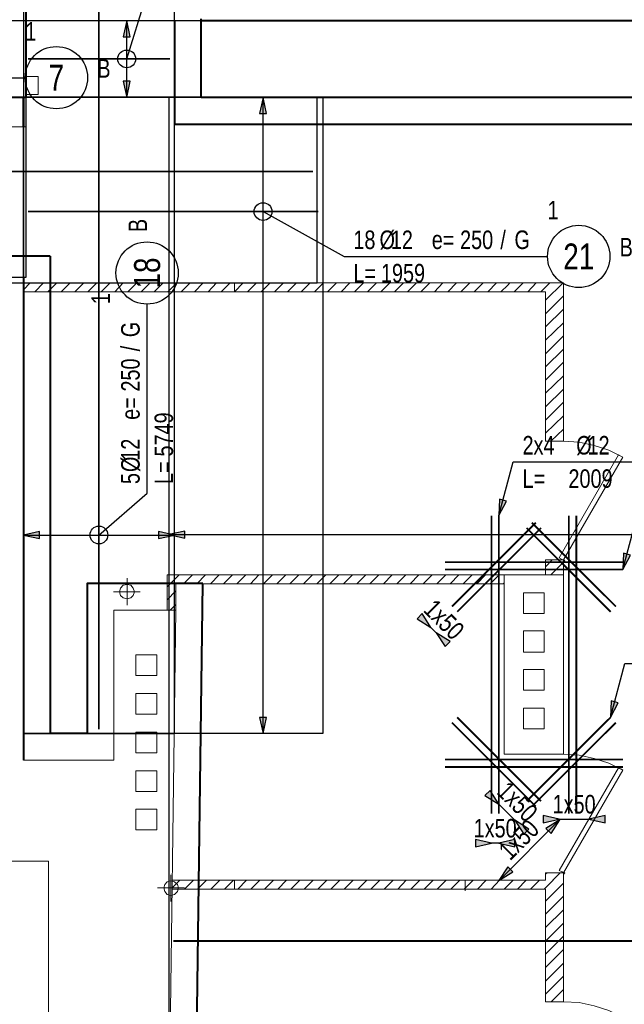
# Model space of a CAD drawing. Header units: millimetres. Extents: x -35363 to 17197, y 5744 to 29461.
# Tile 20 of 29: x 1294 to 5368, y 9638 to 16279. Entities that reach past the tile are written whole.
import ezdxf
from ezdxf.enums import TextEntityAlignment as Align

# ---------------------------------------------------------------- set-up
doc = ezdxf.new("R2010")
doc.units = ezdxf.units.MM
doc.layers.add('BZ_obpp', color=6, linetype='Continuous', plot=False)
doc.layers.add('BZ_pom', color=6, linetype='Continuous', plot=False)
for name, color, linetype in [('BZ_odn', 1, 'Continuous'), ('BZ_opi1', 7, 'Continuous'), ('BZ_opi2', 4, 'Continuous'), ('BZ_P_pow', 101, 'Continuous'), ('BZ_P_wid', 3, 'Continuous'), ('BZ_wym', 1, 'Continuous')]:
    doc.layers.add(name, color=color, linetype=linetype)
doc.layers.add('WB_ŻELBET', color=4, linetype='Continuous', lineweight=40)
doc.styles.add('BIKTBG', font='txt', dxfattribs={"width": 0.85})
doc.styles.add('BIKTS', font='bikromsw.shx', dxfattribs={"width": 0.85})
doc.styles.add('BIKWYM', font='bikromsw.shx', dxfattribs={"width": 0.8})
doc.dimstyles.new('BZ_ST_50_mm', dxfattribs={"dimscale": 5, "dimtxt": 25, "dimasz": 1.666667, "dimexe": 24, "dimexo": 0, "dimgap": 0, "dimtad": 0, "dimdec": 1, "dimrnd": 0.5, "dimdsep": 46, "dimtxsty": 'BIKWYM', "dimblk": 'WYM-ST', "dimcen": 0, "dimdle": 20, "dimclrd": 256, "dimclre": 256, "dimclrt": 7, "dimadec": 0, "dimazin": 0, "dimtfac": 0.033333, "dimtdec": 1, "dimtix": 1, "dimtmove": 2, "dimatfit": 3, "dimldrblk": 'WYM-ST', "dimfxl": 0, "dimtvp": 0.8, "dimtolj": 1, "dimtzin": 0, "dimarcsym": 0})

# ---------------------------------------------------------------- blocks, each defined once
blk = doc.blocks.new('WYM-ST')
blk.add_hatch(color=256).paths.add_polyline_path([(0, 0), (-13, 2.88), (-13, -2.88)])
blk.add_lwpolyline([(0, 0), (-13, 2.88), (-13, -2.88), (0, 0)])
blk = doc.blocks.new('bik_BlkOpPretPow', base_point=(-23.7, 3382.3))
at = {"layer": 'BZ_opi1', "style": 'BIKTS', "width": 0.8}
for tag, p in [('SZTUK', (425.3, 3432.3)), ('PRZEDR_FI', (1030, 3432.3)), ('PRZEKROJ', (1106.2, 3432.3)), ('PRZEDR_E', (1382.4, 3432.3)), ('ROZSTAW', (1572.9, 3432.3)), ('PRZEDR_U', (1844.3, 3432.3)), ('SYMBOL', (1939.6, 3432.3)), ('PRZEDR_L', (38.8, 3207.3)), ('DLUGOSC', (224.5, 3207.3)), ('DLUGOSC_SRD', (586.4, 3207.3)), ('UWAGA', (38.8, 3019.8))]:
    blk.add_attdef(tag, p, '', height=125, dxfattribs=at)
at = {"layer": 'BZ_opi1', "style": 'BIKTS', "width": 0.8, "flags": 3}
for tag in ['GATUNEK', 'PRZEDR_SZT']:
    blk.add_attdef(tag, (2162.8, 2119.8), '', height=125, dxfattribs=at)
at = {"layer": 'BZ_opi2', "style": 'BIKTBG', "width": 0.8}
for tag, p in [('PRZEDR_NR', (38.8, 3432.3)), ('NUMER', (235.8, 3432.3))]:
    blk.add_attdef(tag, p, '', height=175, dxfattribs=at)
at = {"layer": 'BZ_pom', "width": 0.8}
for tag, p, height, style in [('POZYCJA', (2162.8, 3432.3), 175, 'BIKTBG'), ('METODA_L', (2162.8, 3207.3), 125, 'BIKTS')]:
    blk.add_attdef(tag, p, '', height=height, dxfattribs=dict(at, style=style))
at = {"layer": 'BZ_wym', "style": 'BIKTS', "width": 0.8, "flags": 3}
for tag, p in [('TYP_PRETA', (2162.8, 3244.8)), ('ID', (2162.8, 3057.3)), ('ID_C', (2162.8, 2869.8)), ('EURO_KOD', (2162.8, 2682.3)), ('HAK_1', (2162.8, 2494.8)), ('HAK_2', (2162.8, 2307.3)), ('b_atr_0', (2162.8, 2119.8))]:
    blk.add_attdef(tag, p, '', height=125, dxfattribs=at)
blk = doc.blocks.new('*D83')
at = {"layer": 'BZ_odn', "lineweight": -2}
blk.add_line((1326.9, 12802.8), (2329, 12802.8), dxfattribs=at)
at = {"layer": 'Defpoints', "color": 0}
for p in [(1318.6, 12802.8), (2337.3, 12802.8), (2337.3, 12802.8)]:
    blk.add_point(p, dxfattribs=at)
at = {"layer": 'BZ_odn', "linetype": 'ByBlock', "lineweight": -2, "xscale": 8.333333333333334, "yscale": 8.333333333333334, "zscale": 8.333333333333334, "rotation": 180}
blk.add_blockref('WYM-ST', (1318.6, 12802.8), dxfattribs=at)
at = {"layer": 'BZ_odn', "linetype": 'ByBlock', "lineweight": -2, "xscale": 8.333333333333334, "yscale": 8.333333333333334, "zscale": 8.333333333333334}
blk.add_blockref('WYM-ST', (2337.3, 12802.8), dxfattribs=at)
blk = doc.blocks.new('*D84')
at = {"layer": 'BZ_odn', "lineweight": -2}
blk.add_line((2307.6, 12805.4), (8777.8, 12805.4), dxfattribs=at)
at = {"layer": 'Defpoints', "color": 0}
for p in [(2299.2, 12805.4), (8786.2, 12805.4), (8786.2, 12805.4)]:
    blk.add_point(p, dxfattribs=at)
at = {"layer": 'BZ_odn', "linetype": 'ByBlock', "lineweight": -2, "xscale": 8.333333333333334, "yscale": 8.333333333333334, "zscale": 8.333333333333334, "rotation": 180}
blk.add_blockref('WYM-ST', (2299.2, 12805.4), dxfattribs=at)
at = {"layer": 'BZ_odn', "linetype": 'ByBlock', "lineweight": -2, "xscale": 8.333333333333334, "yscale": 8.333333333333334, "zscale": 8.333333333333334}
blk.add_blockref('WYM-ST', (8786.2, 12805.4), dxfattribs=at)
blk = doc.blocks.new('*D86')
at = {"layer": 'BZ_odn', "lineweight": -2}
blk.add_line((2933.7, 11471.6), (2933.7, 15746.6), dxfattribs=at)
at = {"layer": 'Defpoints', "color": 0}
for p in [(2933.7, 15754.9), (2933.7, 15754.9), (2933.7, 11463.3)]:
    blk.add_point(p, dxfattribs=at)
at = {"layer": 'BZ_odn', "linetype": 'ByBlock', "lineweight": -2, "xscale": 8.333333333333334, "yscale": 8.333333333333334, "zscale": 8.333333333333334}
for p, rotation in [((2933.7, 15754.9), 90), ((2933.7, 11463.3), 270)]:
    blk.add_blockref('WYM-ST', p, dxfattribs=dict(at, rotation=rotation))
blk = doc.blocks.new('*D87')
at = {"layer": 'BZ_odn', "lineweight": -2}
blk.add_line((2014.7, 15763.3), (2014.7, 16263.9), dxfattribs=at)
at = {"layer": 'Defpoints', "color": 0}
for p in [(2014.7, 16272.3), (2014.7, 16272.3), (2014.7, 15754.9)]:
    blk.add_point(p, dxfattribs=at)
at = {"layer": 'BZ_odn', "linetype": 'ByBlock', "lineweight": -2, "xscale": 8.333333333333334, "yscale": 8.333333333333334, "zscale": 8.333333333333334}
for p, rotation in [((2014.7, 16272.3), 90), ((2014.7, 15754.9), 270)]:
    blk.add_blockref('WYM-ST', p, dxfattribs=dict(at, rotation=rotation))
blk = doc.blocks.new('*D108')
at = {"layer": 'BZ_odn', "lineweight": -2}
for p, q in [((4464.5, 10724.5), (4456.2, 10724.5)), ((4522.9, 10724.5), (4472.9, 10724.5)), ((4531.2, 10724.5), (4539.5, 10724.5))]:
    blk.add_line(p, q, dxfattribs=at)
at = {"layer": 'Defpoints', "color": 0}
for p in [(4472.9, 10724.5), (4472.9, 10724.5), (4522.9, 10724.5)]:
    blk.add_point(p, dxfattribs=at)
at = {"layer": 'BZ_odn', "linetype": 'ByBlock', "lineweight": -2, "xscale": 8.333333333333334, "yscale": 8.333333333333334, "zscale": 8.333333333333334}
blk.add_blockref('WYM-ST', (4472.9, 10724.5), dxfattribs=at)
at = {"layer": 'BZ_odn', "linetype": 'ByBlock', "lineweight": -2, "xscale": 8.333333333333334, "yscale": 8.333333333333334, "zscale": 8.333333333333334, "rotation": 180}
blk.add_blockref('WYM-ST', (4522.9, 10724.5), dxfattribs=at)
at = {"layer": 'BZ_odn', "color": 7, "insert": (4497.9, 10824.5), "char_height": 125, "attachment_point": 5, "style": 'BIKWYM'}
blk.add_mtext('\\A1;1x50', dxfattribs=at)
blk = doc.blocks.new('*D109')
at = {"layer": 'BZ_odn', "lineweight": -2}
for p, q in [((4921.8, 10886.6), (4913.5, 10886.6)), ((4930.2, 10886.6), (5130.1, 10886.6)), ((5138.5, 10886.6), (5146.8, 10886.6))]:
    blk.add_line(p, q, dxfattribs=at)
at = {"layer": 'Defpoints', "color": 0}
for p in [(5130.1, 10886.6), (5130.1, 10886.6), (4930.2, 10540.6)]:
    blk.add_point(p, dxfattribs=at)
at = {"layer": 'BZ_odn', "linetype": 'ByBlock', "lineweight": -2, "xscale": 8.333333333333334, "yscale": 8.333333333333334, "zscale": 8.333333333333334}
blk.add_blockref('WYM-ST', (4930.2, 10886.6), dxfattribs=at)
at = {"layer": 'BZ_odn', "linetype": 'ByBlock', "lineweight": -2, "xscale": 8.333333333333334, "yscale": 8.333333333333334, "zscale": 8.333333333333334, "rotation": 180}
blk.add_blockref('WYM-ST', (5130.1, 10886.6), dxfattribs=at)
at = {"layer": 'BZ_odn', "color": 7, "insert": (5030.2, 10986.6), "char_height": 125, "attachment_point": 5, "style": 'BIKWYM'}
blk.add_mtext('\\A1;1x50', dxfattribs=at)
blk = doc.blocks.new('bik_BlkOpPret', base_point=(-3980.7, 20344.6))
at = {"layer": 'BZ_opi1', "style": 'BIKTS', "width": 0.8}
for tag, p in [('SZTUK', (-3918.2, 20394.6)), ('PRZEKROJ', (-3480.1, 20394.6)), ('PRZEDR_FI', (-3556.3, 20394.6)), ('PRZEDR_L', (-3918.2, 20169.6)), ('DLUGOSC', (-3608.7, 20169.6)), ('UWAGA', (-3918.2, 19994.6))]:
    blk.add_attdef(tag, p, '', height=125, dxfattribs=at)
at = {"layer": 'BZ_opi2', "style": 'BIKTBG', "width": 0.8}
blk.add_attdef('NUMER', text='', height=175, dxfattribs=at).set_placement((-2894.5, 20344.6), align=Align.MIDDLE_CENTER)
at = {"layer": 'BZ_pom', "width": 0.8}
for tag, p, height, style in [('POZYCJA', (-3104.5, 20594.6), 175, 'BIKTBG'), ('GATUNEK', (-2815, 20594.6), 125, 'BIKTS'), ('METODA_L', (-2695, 20344.6), 125, 'BIKTS'), ('EURO_KOD', (-2509.2, 20344.6), 125, 'BIKTS')]:
    blk.add_attdef(tag, p, '', height=height, dxfattribs=dict(at, style=style))
at = {"layer": 'BZ_wym', "width": 0.8}
for tag, p, height, style, flags in [('PRZEDR_NR', (-3918.2, 19807.1), 175, 'BIKTBG', 1), ('PRZEDR_SZT', (-3918.2, 19619.6), 125, 'BIKTS', 1), ('TYP_PRETA', (-3918.2, 19432.1), 125, 'BIKTS', 3), ('EURO_KOD_SEGMENTY', (-3618.2, 19244.6), 125, 'BIKTS', 3), ('HAK_1', (-3918.2, 19057.1), 125, 'BIKTS', 3), ('HAK_2', (-3918.2, 18869.6), 125, 'BIKTS', 3), ('ID', (-3918.2, 18682.1), 125, 'BIKTS', 3), ('ID_C', (-3918.2, 18494.6), 125, 'BIKTS', 3), ('b_atr_0', (-3918.2, 18307.1), 125, 'BIKTS', 3)]:
    blk.add_attdef(tag, p, '', height=height, dxfattribs=dict(at, style=style, flags=flags))
blk = doc.blocks.new('*D112')
at = {"layer": 'BZ_odn', "lineweight": -2}
for p, q in [((4059.1, 12184.9), (4053.2, 12190.8)), ((4100.4, 12143.7), (4065, 12179)), ((4106.2, 12137.8), (4112.1, 12131.9))]:
    blk.add_line(p, q, dxfattribs=at)
at = {"layer": 'Defpoints', "color": 0}
for p in [(4065, 12179), (4065, 12179), (4100.4, 12143.7)]:
    blk.add_point(p, dxfattribs=at)
at = {"layer": 'BZ_odn', "linetype": 'ByBlock', "lineweight": -2, "xscale": 8.333333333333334, "yscale": 8.333333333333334, "zscale": 8.333333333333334}
for p, rotation in [((4065, 12179), 315.0000000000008), ((4100.4, 12143.7), 135.0000000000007)]:
    blk.add_blockref('WYM-ST', p, dxfattribs=dict(at, rotation=rotation))
at = {"layer": 'BZ_odn', "color": 7, "insert": (4153.4, 12232.1), "char_height": 125, "attachment_point": 5, "rotation": 315, "style": 'BIKWYM'}
blk.add_mtext('\\A1;1x50', dxfattribs=at)
blk = doc.blocks.new('*D114')
at = {"layer": 'BZ_odn', "lineweight": -2}
blk.add_line((4928.1, 10876.9), (4529.1, 10477.9), dxfattribs=at)
at = {"layer": 'Defpoints', "color": 0}
for p in [(4930.2, 10886.6), (4523.2, 10472), (4930.2, 10065.1)]:
    blk.add_point(p, dxfattribs=at)
at = {"layer": 'BZ_odn', "linetype": 'ByBlock', "lineweight": -2, "xscale": 8.333333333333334, "yscale": 8.333333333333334, "zscale": 8.333333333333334}
for p, rotation in [((4934, 10882.8), 45), ((4523.2, 10472), 225)]:
    blk.add_blockref('WYM-ST', p, dxfattribs=dict(at, rotation=rotation))
at = {"layer": 'BZ_odn', "color": 7, "insert": (4657.9, 10748.1), "char_height": 125, "attachment_point": 5, "rotation": 45, "style": 'BIKWYM'}
blk.add_mtext('\\A1;1x50', dxfattribs=at)
blk = doc.blocks.new('*D115')
at = {"layer": 'BZ_odn', "lineweight": -2}
for p, q in [((4517, 10993.2), (4511.1, 10999.1)), ((4522.9, 10987.3), (4631.2, 10878.9)), ((4637.1, 10873.1), (4643, 10867.2))]:
    blk.add_line(p, q, dxfattribs=at)
at = {"layer": 'Defpoints', "color": 0}
for p in [(4522.9, 10878.9), (4631.2, 10878.9), (4631.2, 10878.9)]:
    blk.add_point(p, dxfattribs=at)
at = {"layer": 'BZ_odn', "linetype": 'ByBlock', "lineweight": -2, "xscale": 8.333333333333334, "yscale": 8.333333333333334, "zscale": 8.333333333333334}
for p, rotation in [((4522.9, 10987.3), 315), ((4631.2, 10878.9), 135)]:
    blk.add_blockref('WYM-ST', p, dxfattribs=dict(at, rotation=rotation))
at = {"layer": 'BZ_odn', "color": 7, "insert": (4647.7, 11003.8), "char_height": 125, "attachment_point": 5, "rotation": 315, "style": 'BIKWYM'}
blk.add_mtext('\\A1;1x50', dxfattribs=at)

msp = doc.modelspace()

# ---------------------------------------------------------------- linework, layer by layer
at = {"color": 7, "linetype": 'Continuous', "lineweight": 9}
for p, q in [((1363, 14504.53), (1318.56, 14456.92)), ((4958.74, 14504.53), (1318.56, 14504.53)), ((4958.74, 14504.53), (1318.56, 14504.53)), ((1455.03, 14504.53), (1394.73, 14444.23)), ((1543.89, 14504.53), (1483.59, 14444.23)), ((1632.76, 14504.53), (1572.46, 14444.23)), ((1724.79, 14504.53), (1664.49, 14444.23)), ((1813.65, 14504.53), (1753.36, 14444.23)), ((1902.52, 14504.53), (1842.22, 14444.23)), ((1991.38, 14504.53), (1934.25, 14444.23)), ((2083.41, 14504.53), (2023.12, 14444.23)), ((2172.28, 14504.53), (2111.98, 14444.23)), ((2261.14, 14504.53), (2200.84, 14444.23)), ((2353.18, 14504.53), (2292.88, 14444.23)), ((2442.04, 14504.53), (2381.74, 14444.23)), ((2530.9, 14504.53), (2470.6, 14444.23)), ((2619.76, 14504.53), (2562.64, 14444.23)), ((2711.8, 14504.53), (2651.5, 14444.23)), ((2740.36, 14504.53), (2689.58, 14504.53)), ((2740.36, 14504.53), (2689.58, 14504.53)), ((2800.66, 14504.53), (2740.36, 14444.23)), ((2740.36, 14444.23), (2740.36, 14504.53)), ((2889.52, 14504.53), (2829.22, 14444.23)), ((2981.56, 14504.53), (2921.26, 14444.23)), ((3070.42, 14504.53), (3010.12, 14444.23)), ((3159.28, 14504.53), (3098.98, 14444.23)), ((3251.32, 14504.53), (3191.02, 14444.23)), ((3340.18, 14504.53), (3279.88, 14444.23)), ((3429.04, 14504.53), (3368.74, 14444.23)), ((3517.91, 14504.53), (3460.78, 14444.23)), ((3609.94, 14504.53), (3549.64, 14444.23)), ((3698.8, 14504.53), (3638.5, 14444.23)), ((3787.67, 14504.53), (3727.37, 14444.23)), ((3879.7, 14504.53), (3819.4, 14444.23)), ((3968.56, 14504.53), (3908.27, 14444.23)), ((3997.13, 14444.23), (4057.43, 14504.53)), ((4146.29, 14504.53), (4089.16, 14444.23)), ((4178.03, 14444.23), (4238.33, 14504.53)), ((4327.19, 14504.53), (4266.89, 14444.23)), ((4355.75, 14444.23), (4416.05, 14504.53)), ((4447.79, 14444.23), (4508.09, 14504.53)), ((4685.81, 14504.53), (4625.51, 14444.23)), ((4774.67, 14504.53), (4717.55, 14444.23)), ((4866.71, 14504.53), (4806.41, 14444.23)), ((4955.57, 14504.53), (4838.15, 14387.1)), ((4958.74, 13435.01), (4958.74, 14504.53)), ((4838.15, 14444.23), (1318.56, 14444.23)), ((2740.36, 14444.23), (2791.14, 14444.23)), ((2740.36, 14444.23), (2791.14, 14444.23)), ((4838.15, 13435.01), (4838.15, 14444.23)), ((4958.74, 14415.67), (4838.15, 14295.07)), ((4958.74, 14326.8), (4838.15, 14206.2)), ((4958.74, 14234.77), (4838.15, 14117.34)), ((4958.74, 14145.91), (4838.15, 14025.31)), ((4958.74, 14057.04), (4838.15, 13936.44)), ((4958.74, 13968.18), (4838.15, 13847.58)), ((4958.74, 13876.14), (4838.15, 13758.72)), ((4958.74, 13787.28), (4838.15, 13666.68)), ((4958.74, 13698.42), (4838.15, 13577.82)), ((4958.74, 13606.38), (4838.15, 13488.96)), ((4958.74, 13517.52), (4873.06, 13435.01)), ((4958.74, 13435.01), (4838.15, 13435.01)), ((4838.15, 12533.69), (4838.15, 12635.25)), ((4882.58, 12635.25), (4838.15, 12587.64)), ((4958.74, 12619.38), (4873.06, 12533.69)), ((4958.74, 12533.69), (4958.74, 12635.25)), ((2369.04, 12533.69), (2286.53, 12454.35)), ((4558.86, 12533.69), (2286.53, 12533.69)), ((2286.53, 12295.67), (2286.53, 12533.69)), ((2457.91, 12533.69), (2397.61, 12473.39)), ((2546.77, 12533.69), (2486.47, 12473.39)), ((2638.8, 12533.69), (2578.5, 12473.39)), ((2727.67, 12533.69), (2667.37, 12473.39)), ((2740.36, 12533.69), (2689.58, 12533.69)), ((2740.36, 12533.69), (2689.58, 12533.69)), ((2816.53, 12533.69), (2756.23, 12473.39)), ((2905.39, 12533.69), (2848.27, 12473.39)), ((2997.43, 12533.69), (2937.13, 12473.39)), ((3086.29, 12533.69), (3025.99, 12473.39)), ((3175.15, 12533.69), (3114.85, 12473.39)), ((3267.19, 12533.69), (3206.89, 12473.39)), ((3356.05, 12533.69), (3295.75, 12473.39)), ((3444.91, 12533.69), (3384.61, 12473.39)), ((3536.95, 12533.69), (3476.65, 12473.39)), ((3625.81, 12533.69), (3565.51, 12473.39)), ((3714.67, 12533.69), (3654.37, 12473.39)), ((3803.53, 12533.69), (3746.41, 12473.39)), ((3895.57, 12533.69), (3835.27, 12473.39)), ((3984.43, 12533.69), (3924.13, 12473.39)), ((4073.3, 12533.69), (4013, 12473.39)), ((4165.33, 12533.69), (4105.03, 12473.39)), ((4254.19, 12533.69), (4193.89, 12473.39)), ((4343.06, 12533.69), (4282.76, 12473.39)), ((4435.09, 12533.69), (4336.71, 12533.69)), ((4431.92, 12533.69), (4374.79, 12473.39)), ((4523.95, 12533.69), (4463.65, 12473.39)), ((2346.83, 12425.79), (2286.53, 12365.49)), ((4558.86, 12473.39), (2346.83, 12473.39)), ((2346.83, 12295.67), (2346.83, 12473.39)), ((2740.36, 12473.39), (2689.58, 12473.39)), ((2740.36, 12473.39), (2689.58, 12473.39)), ((4558.86, 12479.74), (4552.52, 12473.39)), ((4688.98, 12413.09), (4688.98, 12273.45)), ((2346.83, 12333.75), (2308.74, 12295.67)), ((4688.98, 12156.02), (4688.98, 12013.21)), ((4688.98, 11895.79), (4688.98, 11756.14)), ((2216.71, 11594.29), (2216.71, 11733.93)), ((4688.98, 11635.55), (4688.98, 11495.91)), ((2216.71, 11334.05), (2216.71, 11473.69)), ((2216.71, 11073.81), (2216.71, 11213.45)), ((4936.53, 10524.77), (4838.15, 10423.21)), ((4847.67, 10524.77), (4838.15, 10515.25)), ((4838.15, 10473.99), (4838.15, 10524.77)), ((4838.15, 10524.77), (4958.74, 10524.77)), ((4958.74, 9655.19), (4958.74, 10524.77)), ((4958.74, 10413.69), (4958.74, 10515.25)), ((2372.22, 10473.99), (2321.44, 10423.21)), ((4838.15, 10473.99), (2324.61, 10473.99)), ((2464.25, 10473.99), (2403.95, 10413.69)), ((2553.12, 10473.99), (2492.82, 10413.69)), ((2641.98, 10473.99), (2581.68, 10413.69)), ((2734.01, 10473.99), (2673.71, 10413.69)), ((2740.36, 10473.99), (2689.58, 10473.99)), ((2740.36, 10473.99), (2689.58, 10473.99)), ((2740.36, 10413.69), (2740.36, 10473.99)), ((2822.88, 10473.99), (2762.58, 10413.69)), ((2911.74, 10473.99), (2851.44, 10413.69)), ((3003.77, 10473.99), (2943.47, 10413.69)), ((3092.64, 10473.99), (3032.34, 10413.69)), ((3181.5, 10473.99), (3121.2, 10413.69)), ((3270.36, 10473.99), (3210.06, 10413.69)), ((3362.4, 10473.99), (3302.1, 10413.69)), ((3451.26, 10473.99), (3390.96, 10413.69)), ((3540.12, 10473.99), (3479.82, 10413.69)), ((3632.16, 10473.99), (3571.86, 10413.69)), ((3721.02, 10473.99), (3660.72, 10413.69)), ((3809.88, 10473.99), (3749.58, 10413.69)), ((3898.74, 10473.99), (3841.62, 10413.69)), ((3990.78, 10473.99), (3930.48, 10413.69)), ((4079.64, 10473.99), (4019.34, 10413.69)), ((4168.5, 10473.99), (4108.21, 10413.69)), ((4260.54, 10473.99), (4200.24, 10413.69)), ((4346.23, 10473.99), (4244.67, 10473.99)), ((4349.4, 10473.99), (4289.1, 10413.69)), ((4295.45, 10473.99), (4295.45, 10404.17)), ((4438.27, 10473.99), (4377.97, 10413.69)), ((4527.13, 10473.99), (4470, 10413.69)), ((4619.16, 10473.99), (4558.86, 10413.69)), ((4708.03, 10473.99), (4647.73, 10413.69)), ((4796.89, 10473.99), (4736.59, 10413.69)), ((4888.92, 10473.99), (4828.62, 10413.69)), ((4958.74, 10454.95), (4838.15, 10334.35)), ((4838.15, 10413.69), (2321.44, 10413.69)), ((2740.36, 10413.69), (2689.58, 10413.69)), ((2740.36, 10413.69), (2689.58, 10413.69)), ((4838.15, 9655.19), (4838.15, 10413.69)), ((4958.74, 10366.08), (4838.15, 10245.49)), ((4958.74, 10274.05), (4838.15, 10156.62)), ((4958.74, 10185.19), (4838.15, 10064.59)), ((4958.74, 10096.32), (4838.15, 9975.73)), ((4958.74, 10007.46), (4838.15, 9886.86)), ((4958.74, 9915.43), (4838.15, 9794.83)), ((4958.74, 9826.56), (4838.15, 9705.97)), ((4958.74, 9737.7), (4876.23, 9655.19)), ((4958.74, 9655.19), (4838.15, 9655.19))]:
    msp.add_line(p, q, dxfattribs=at)
at = {"color": 7, "linetype": 'Continuous', "lineweight": 20}
for p, q in [((4958.74, 13435.01), (4907.97, 13435.01)), ((4958.74, 12635.25), (4907.97, 12635.25)), ((4958.74, 11324.53), (4907.97, 11324.53)), ((4958.74, 10524.77), (4907.97, 10524.77)), ((4958.74, 9655.19), (4907.97, 9655.19))]:
    msp.add_line(p, q, dxfattribs=at)
at = {"color": 7, "linetype": 'Continuous', "lineweight": 5}
for p, q in [((2016.77, 12511.47), (2016.77, 12330.58)), ((2105.63, 12419.44), (1924.73, 12419.44)), ((2311.92, 10512.07), (2311.92, 10331.17)), ((2403.95, 10423.21), (2223.06, 10423.21))]:
    msp.add_line(p, q, dxfattribs=at)
at = {"color": 7, "linetype": 'Continuous', "lineweight": 9}
for points in [[(1337.61, 15555.01), (1337.61, 15773.99), (1416.95, 15773.99), (1416.95, 15894.59), (1337.61, 15894.59), (1337.61, 16272.25)], [(2337.31, 16284.95), (2337.31, 15754.95)], [(-100.06, 15754.95), (937.73, 15754.95), (937.73, 15555.01), (1337.61, 15555.01)], [(2517.31, 15754.95), (8786.17, 15754.95)], [(937.73, 11295.97), (937.73, 14542.61), (1318.56, 14542.61), (1318.56, 11283.27), (1927.91, 11283.27), (1927.91, 12295.67)], [(4596.95, 14504.53), (4584.25, 14488.66), (4536.65, 14444.23)], [(5358.62, 13327.1), (5263.41, 13374.71), (5165.03, 13406.44), (5063.47, 13428.66), (4958.74, 13435.01)], [(4838.15, 12635.25), (4958.74, 12635.25), (4958.74, 12533.69)], [(4688.98, 12413.09), (4828.62, 12413.09), (4828.62, 12273.45), (4688.98, 12273.45)], [(1927.91, 12295.67), (2346.83, 12295.67), (2299.22, 8753.87)], [(4688.98, 12156.02), (4828.62, 12156.02), (4828.62, 12013.21), (4688.98, 12013.21)], [(4688.98, 11895.79), (4828.62, 11895.79), (4828.62, 11756.14), (4688.98, 11756.14)], [(2216.71, 11594.29), (2077.07, 11594.29), (2077.07, 11733.93), (2216.71, 11733.93)], [(4688.98, 11635.55), (4828.62, 11635.55), (4828.62, 11495.91), (4688.98, 11495.91)], [(2216.71, 11334.05), (2077.07, 11334.05), (2077.07, 11473.69), (2216.71, 11473.69)], [(5358.62, 11216.62), (5263.41, 11264.23), (5165.03, 11295.97), (5063.47, 11318.18), (4958.74, 11324.53)], [(2216.71, 11073.81), (2077.07, 11073.81), (2077.07, 11213.45), (2216.71, 11213.45)], [(-3349.88, 8106.44), (-2350.18, 8106.44), (-2350.18, 10604.11), (1486.77, 10604.11), (1486.77, 8214.35)], [(5358.62, 9547.28), (5263.41, 9594.89), (5165.03, 9626.62), (5063.47, 9648.84), (4958.74, 9655.19)]]:
    msp.add_lwpolyline(points, dxfattribs=at)
for points in [[(4958.74, 12635.25), (4949.22, 12638.42), (4930.18, 12647.94), (5330.06, 13342.97), (5349.1, 13333.45), (5358.62, 13327.1)], [(4968.27, 12628.9), (4965.09, 12632.07), (4961.92, 12635.25), (4958.74, 12632.07), (4958.74, 12625.73), (4965.09, 12625.73)], [(4558.86, 12533.69), (4558.86, 11324.53), (4958.74, 11324.53), (4958.74, 12533.69)], [(2077.07, 11994.17), (2077.07, 11854.53), (2216.71, 11854.53), (2216.71, 11994.17)], [(4958.74, 10524.77), (4949.22, 10531.11), (4930.18, 10540.64), (5330.06, 11232.49), (5349.1, 11222.97), (5358.62, 11216.62)], [(2077.07, 10953.21), (2077.07, 10813.57), (2216.71, 10813.57), (2216.71, 10953.21)], [(4968.27, 10521.59), (4965.09, 10524.77), (4958.74, 10524.77), (4958.74, 10518.42), (4961.92, 10515.25), (4965.09, 10518.42)]]:
    msp.add_lwpolyline(points, close=True, dxfattribs=at)
at = {"color": 7, "linetype": 'Continuous', "lineweight": 5}
for points in [[(2067.55, 12419.44), (2058.03, 12394.05), (2042.16, 12378.18), (2016.77, 12371.83), (1991.38, 12378.18), (1972.34, 12394.05), (1965.99, 12419.44), (1972.34, 12444.83), (1991.38, 12463.87), (2016.77, 12470.22), (2042.16, 12463.87), (2058.03, 12444.83)], [(2362.7, 10423.21), (2356.35, 10397.82), (2337.31, 10378.78), (2311.92, 10372.43), (2286.53, 10378.78), (2270.66, 10397.82), (2264.31, 10423.21), (2270.66, 10445.43), (2286.53, 10464.47), (2311.92, 10470.82), (2337.31, 10464.47), (2356.35, 10445.43)]]:
    msp.add_lwpolyline(points, close=True, dxfattribs=at)
at = {"layer": 'BZ_obpp', "color": 2}
for points in [[(8795.69, 21353.27), (509.28, 21353.27), (509.28, 16272.25), (8795.69, 16272.25)], [(1318.56, 11463.27), (2337.31, 11463.27), (2337.31, 17272.25), (1318.56, 17272.25)], [(-2861.14, 14504.53), (3299.22, 14504.53), (3299.22, 15754.95), (-2861.14, 15754.95)], [(937.73, 14542.61), (1337.61, 14542.61), (1337.61, 15754.53), (937.73, 15754.53)], [(2299.22, 8753.87), (8786.17, 8753.87), (8786.17, 15754.95), (2299.22, 15754.95)]]:
    msp.add_lwpolyline(points, close=True, dxfattribs=at)
at = {"layer": 'BZ_obpp'}
msp.add_lwpolyline([(1318.56, 15754.95), (3337.31, 15754.95), (3337.31, 11463.27), (1318.56, 11463.27)], close=True, dxfattribs=at)
at = {"layer": 'BZ_odn'}
for centre, radius in [((1540.88, 15887.48), 210), ((2014.73, 16013.95), 60), ((2933.67, 14984.27), 60), ((5061.3, 14681.63), 210), ((2152.13, 14570.28), 210), ((1827.56, 12802.76), 60)]:
    msp.add_circle(centre, radius, dxfattribs=at)
at = {"layer": 'BZ_P_pow', "color": 2, "const_width": 12}
for points in [[(1827.56, 11493.27), (1827.56, 17242.25)], [(3269.22, 15254.53), (-2831.14, 15254.53)], [(8756.17, 10065.06), (2329.22, 10065.06)]]:
    msp.add_lwpolyline(points, dxfattribs=at)
at = {"layer": 'BZ_P_pow', "const_width": 12}
for points in [[(2307.31, 16013.95), (1348.56, 16013.95)], [(3307.31, 14984.27), (1348.56, 14984.27)]]:
    msp.add_lwpolyline(points, dxfattribs=at)
at = {"layer": 'BZ_P_wid', "const_width": 12}
for points in [[(4772.11, 12886.13), (4206.42, 12320.44)], [(4472.86, 10924.53), (4472.86, 12933.69)], [(4522.86, 10924.53), (4522.86, 12933.69)], [(4745.5, 12886.13), (5311.19, 12320.44)], [(4994.74, 10924.53), (4994.74, 12933.69)], [(5044.74, 10924.53), (5044.74, 12933.69)], [(4807.46, 12850.77), (4241.78, 12285.09)], [(4710.14, 12850.77), (5275.83, 12285.09)], [(4158.86, 12619.69), (5358.74, 12619.69)], [(4158.86, 12569.69), (5358.74, 12569.69)], [(4241.78, 11573.13), (4807.46, 11007.44)], [(5275.83, 11573.13), (4710.14, 11007.44)], [(4206.42, 11537.77), (4772.11, 10972.09)], [(5311.19, 11537.77), (4745.5, 10972.09)], [(4158.86, 11288.53), (5358.74, 11288.53)], [(4158.86, 11238.53), (5358.74, 11238.53)]]:
    msp.add_lwpolyline(points, dxfattribs=at)
at = {"layer": 'WB_ŻELBET'}
for p, q in [((1337.61, 16272.25), (1337.61, 16452.25)), ((2517.31, 15754.95), (2517.31, 16284.95)), ((2337.31, 15754.95), (2337.31, 15574.95)), ((1498.56, 14684.53), (1498.56, 11463.27)), ((1318.56, 14542.61), (1318.56, 11283.27))]:
    msp.add_line(p, q, dxfattribs=at)
for points in [[(2517.31, 16272.25), (8795.69, 16272.25), (8795.69, 21353.27), (509.28, 21353.27), (509.28, 16272.25), (1157.61, 16272.25)], [(1337.61, 15754.95), (1337.61, 16272.25)], [(1337.61, 15754.95), (1337.61, 16272.25)], [(2337.31, 16272.25), (2337.31, 15754.95)], [(2337.31, 16272.25), (2337.31, 15754.95)], [(-100.06, 15754.95), (1318.56, 15754.95), (1318.56, 15555.01)], [(1318.56, 15555.01), (1318.56, 15754.95), (1337.61, 15754.95)], [(2517.31, 15754.95), (8786.17, 15754.95), (8786.17, 8753.87), (2299.22, 8753.87)], [(2337.31, 15574.95), (8606.17, 15574.95), (8606.17, 8933.87), (2481.66, 8933.87)], [(1498.56, 14684.53), (757.73, 14684.53)], [(2526.84, 12475.67), (1747.91, 12475.67), (1747.91, 11463.27), (1498.56, 11463.27)], [(2481.63, 8931.57), (2526.84, 12475.67)]]:
    msp.add_lwpolyline(points, dxfattribs=at)

# ---------------------------------------------------------------- block references
ref = msp.add_blockref('bik_BlkOpPretPow', (54.69, 15887.48))
ref.add_attrib('NUMER', '7', dxfattribs={"layer": 'BZ_opi2', "height": 175, "style": 'BIKTBG', "width": 0.8}).set_placement((1540.88, 15887.48), align=Align.MIDDLE_CENTER)
ref.add_attrib('POZYCJA', '1', (1330.88, 16137.48), dxfattribs={"layer": 'BZ_pom', "height": 125, "style": 'BIKTS', "width": 0.8})
ref.add_attrib('SZTUK', '3', (117.19, 15937.48), dxfattribs={"layer": 'BZ_opi1', "height": 125, "style": 'BIKTS', "width": 0.8})
ref.add_attrib('PRZEKROJ', '12', (274.34, 15937.48), dxfattribs={"layer": 'BZ_opi1', "height": 125, "style": 'BIKTS', "width": 0.8})
ref.add_attrib('DLUGOSC', '838', (302.91, 15712.48), dxfattribs={"layer": 'BZ_opi1', "height": 125, "style": 'BIKTS', "width": 0.8})
ref.add_attrib('METODA_L', 'B', (1816.6, 15887.48), dxfattribs={"layer": 'BZ_pom', "height": 125, "style": 'BIKTS', "width": 0.8})
ref.add_attrib('PRZEDR_FI', '%%c', (198.15, 15937.48), dxfattribs={"layer": 'BZ_opi1', "height": 125, "style": 'BIKTS', "width": 0.8})
ref.add_attrib('PRZEDR_L', 'L=', (117.19, 15712.48), dxfattribs={"layer": 'BZ_opi1', "height": 125, "style": 'BIKTS', "width": 0.8})
ref.add_attrib('PRZEDR_E', 'e=', (550.53, 15937.48), dxfattribs={"layer": 'BZ_opi1', "height": 125, "style": 'BIKTS', "width": 0.8})
ref.add_attrib('ROZSTAW', '250', (741, 15937.48), dxfattribs={"layer": 'BZ_opi1', "height": 125, "style": 'BIKTS', "width": 0.8})
ref.add_attrib('PRZEDR_U', '/', (1012.43, 15937.48), dxfattribs={"layer": 'BZ_opi1', "height": 125, "style": 'BIKTS', "width": 0.8})
ref.add_attrib('SYMBOL', 'G', (1107.67, 15937.48), dxfattribs={"layer": 'BZ_opi1', "height": 125, "style": 'BIKTS', "width": 0.8})
ref = msp.add_blockref('bik_BlkOpPretPow', (3479.87, 14681.63))
ref.add_attrib('NUMER', '21', dxfattribs={"layer": 'BZ_opi2', "height": 175, "style": 'BIKTBG', "width": 0.8}).set_placement((5061.3, 14681.63), align=Align.MIDDLE_CENTER)
ref.add_attrib('POZYCJA', '1', (4851.3, 14931.63), dxfattribs={"layer": 'BZ_pom', "height": 125, "style": 'BIKTS', "width": 0.8})
ref.add_attrib('SZTUK', '18', (3542.37, 14731.63), dxfattribs={"layer": 'BZ_opi1', "height": 125, "style": 'BIKTS', "width": 0.8})
ref.add_attrib('PRZEKROJ', '12', (3794.76, 14731.63), dxfattribs={"layer": 'BZ_opi1', "height": 125, "style": 'BIKTS', "width": 0.8})
ref.add_attrib('DLUGOSC', '1959', (3728.09, 14506.63), dxfattribs={"layer": 'BZ_opi1', "height": 125, "style": 'BIKTS', "width": 0.8})
ref.add_attrib('METODA_L', 'B', (5337.02, 14681.63), dxfattribs={"layer": 'BZ_pom', "height": 125, "style": 'BIKTS', "width": 0.8})
ref.add_attrib('PRZEDR_FI', '%%c', (3718.56, 14731.63), dxfattribs={"layer": 'BZ_opi1', "height": 125, "style": 'BIKTS', "width": 0.8})
ref.add_attrib('PRZEDR_L', 'L=', (3542.37, 14506.63), dxfattribs={"layer": 'BZ_opi1', "height": 125, "style": 'BIKTS', "width": 0.8})
ref.add_attrib('PRZEDR_E', 'e=', (4070.95, 14731.63), dxfattribs={"layer": 'BZ_opi1', "height": 125, "style": 'BIKTS', "width": 0.8})
ref.add_attrib('ROZSTAW', '250', (4261.42, 14731.63), dxfattribs={"layer": 'BZ_opi1', "height": 125, "style": 'BIKTS', "width": 0.8})
ref.add_attrib('PRZEDR_U', '/', (4532.85, 14731.63), dxfattribs={"layer": 'BZ_opi1', "height": 125, "style": 'BIKTS', "width": 0.8})
ref.add_attrib('SYMBOL', 'G', (4628.09, 14731.63), dxfattribs={"layer": 'BZ_opi1', "height": 125, "style": 'BIKTS', "width": 0.8})
ref = msp.add_blockref('bik_BlkOpPretPow', (2152.13, 13084.09), dxfattribs=dict(rotation=90))
ref.add_attrib('NUMER', '18', dxfattribs={"layer": 'BZ_opi2', "height": 175, "rotation": 90, "style": 'BIKTBG', "width": 0.8}).set_placement((2152.13, 14570.28), align=Align.MIDDLE_CENTER)
ref.add_attrib('POZYCJA', '1', (1902.13, 14360.28), dxfattribs={"layer": 'BZ_pom', "height": 125, "rotation": 90, "style": 'BIKTS', "width": 0.8})
ref.add_attrib('SZTUK', '5', (2102.13, 13146.59), dxfattribs={"layer": 'BZ_opi1', "height": 125, "rotation": 90, "style": 'BIKTS', "width": 0.8})
ref.add_attrib('PRZEKROJ', '12', (2102.13, 13303.73), dxfattribs={"layer": 'BZ_opi1', "height": 125, "rotation": 90, "style": 'BIKTS', "width": 0.8})
ref.add_attrib('DLUGOSC', '5749', (2327.13, 13332.3), dxfattribs={"layer": 'BZ_opi1', "height": 125, "rotation": 90, "style": 'BIKTS', "width": 0.8})
ref.add_attrib('METODA_L', 'B', (2152.13, 14845.99), dxfattribs={"layer": 'BZ_pom', "height": 125, "rotation": 90, "style": 'BIKTS', "width": 0.8})
ref.add_attrib('PRZEDR_FI', '%%c', (2102.13, 13227.54), dxfattribs={"layer": 'BZ_opi1', "height": 125, "rotation": 90, "style": 'BIKTS', "width": 0.8})
ref.add_attrib('PRZEDR_L', 'L=', (2327.13, 13146.59), dxfattribs={"layer": 'BZ_opi1', "height": 125, "rotation": 90, "style": 'BIKTS', "width": 0.8})
ref.add_attrib('PRZEDR_E', 'e=', (2102.13, 13579.92), dxfattribs={"layer": 'BZ_opi1', "height": 125, "rotation": 90, "style": 'BIKTS', "width": 0.8})
ref.add_attrib('ROZSTAW', '250', (2102.13, 13770.4), dxfattribs={"layer": 'BZ_opi1', "height": 125, "rotation": 90, "style": 'BIKTS', "width": 0.8})
ref.add_attrib('PRZEDR_U', '/', (2102.13, 14041.83), dxfattribs={"layer": 'BZ_opi1', "height": 125, "rotation": 90, "style": 'BIKTS', "width": 0.8})
ref.add_attrib('SYMBOL', 'G', (2102.13, 14137.06), dxfattribs={"layer": 'BZ_opi1', "height": 125, "rotation": 90, "style": 'BIKTS', "width": 0.8})
ref = msp.add_blockref('bik_BlkOpPret', (4619.92, 13295.91))
ref.add_attrib('NUMER', '27', dxfattribs={"layer": 'BZ_opi2', "height": 175, "style": 'BIKTBG', "width": 0.8}).set_placement((5701.35, 13295.91), align=Align.MIDDLE_CENTER)
ref.add_attrib('POZYCJA', '1', (5491.35, 13545.91), dxfattribs={"layer": 'BZ_pom', "height": 175, "style": 'BIKTBG', "width": 0.8})
ref.add_attrib('SZTUK', '2x4', (4682.42, 13345.91), dxfattribs={"layer": 'BZ_opi1', "height": 125, "style": 'BIKTS', "width": 0.8})
ref.add_attrib('GATUNEK', 'B', (5780.86, 13545.91), dxfattribs={"layer": 'BZ_pom', "height": 125, "style": 'BIKTS', "width": 0.8})
ref.add_attrib('PRZEKROJ', '12', (5120.52, 13345.91), dxfattribs={"layer": 'BZ_opi1', "height": 125, "style": 'BIKTS', "width": 0.8})
ref.add_attrib('DLUGOSC', '2009', (4991.95, 13120.91), dxfattribs={"layer": 'BZ_opi1', "height": 125, "style": 'BIKTS', "width": 0.8})
ref.add_attrib('METODA_L', 'B', (5900.87, 13295.91), dxfattribs={"layer": 'BZ_pom', "height": 125, "style": 'BIKTS', "width": 0.8})
ref.add_attrib('PRZEDR_FI', '%%c', (5044.33, 13345.91), dxfattribs={"layer": 'BZ_opi1', "height": 125, "style": 'BIKTS', "width": 0.8})
ref.add_attrib('PRZEDR_L', 'L=', (4682.42, 13120.91), dxfattribs={"layer": 'BZ_opi1', "height": 125, "style": 'BIKTS', "width": 0.8})
ref.add_attrib('EURO_KOD', '00', (6086.59, 13295.91), dxfattribs={"layer": 'BZ_pom', "height": 125, "style": 'BIKTS', "oblique": 18, "width": 0.8})

# ---------------------------------------------------------------- dimensions: what is measured, and where the dimension line sits
at = {"layer": 'BZ_odn'}
for p1, p2, picture, middle in [((2014.73, 15754.95), (2014.73, 16272.25), '*D87', (2014.73, 16013.6)), ((2933.67, 11463.27), (2933.67, 15754.95), '*D86', (2933.67, 13609.11)), ((1318.56, 12802.76), (2337.31, 12802.76), '*D83', (1827.93, 12802.76)), ((2299.22, 12805.38), (8786.17, 12805.38), '*D84', (5542.7, 12805.38))]:
    dim = msp.add_aligned_dim(p1=p1, p2=p2, distance=0, text=' ', dimstyle='BZ_ST_50_mm', override={"dimexe": 0, "dimdle": 0, "dimse1": 1, "dimse2": 1}, dxfattribs=at)
    dim.commit()
    dim.dimension.update_dxf_attribs({"geometry": picture, "text_midpoint": middle})
for base, p1, p2, angle, picture, middle in [((4065, 12179.02), (4100.36, 12143.67), (4065, 12179.02), 135, '*D112', (4153.39, 12232.06)), ((4631.2, 10878.95), (4522.86, 10878.95), (4631.2, 10878.95), 315, '*D115', (4647.74, 11003.82)), ((4472.86, 10724.53), (4522.86, 10724.53), (4472.86, 10724.53), 180, '*D108', (4497.86, 10824.53)), ((4523.24, 10472.01), (4930.18, 10886.56), (4930.18, 10065.06), 225, '*D114', (4657.9, 10748.09))]:
    dim = msp.add_linear_dim(base=base, p1=p1, p2=p2, angle=angle, text='1x50', dimstyle='BZ_ST_50_mm', override={"dimexe": 0, "dimdle": 0, "dimse1": 1, "dimse2": 1}, dxfattribs=at)
    dim.commit()
    dim.dimension.update_dxf_attribs({"geometry": picture, "text_midpoint": middle})
dim = msp.add_linear_dim(base=(5130.12, 10886.56), p1=(4930.18, 10540.64), p2=(5130.12, 10886.56), text='1x50', dimstyle='BZ_ST_50_mm', override={"dimexe": 0, "dimdle": 0, "dimse1": 1, "dimse2": 1}, dxfattribs=at)
dim.commit()
dim.dimension.update_dxf_attribs({"geometry": '*D109', "text_midpoint": (5030.15, 10986.56)})

# ---------------------------------------------------------------- leaders
at = {"layer": 'BZ_odn', "has_arrowhead": 0}
for points in [[(2014.73, 16013.95), (2210.19, 16641.57), (3486.38, 16641.57)], [(-264.52, 16024.95), (54.69, 15887.48), (1330.88, 15887.48)], [(2933.67, 14984.27), (3479.87, 14681.63), (4851.3, 14681.63)], [(1827.56, 12802.76), (2152.13, 13084.09), (2152.13, 14360.28)]]:
    msp.add_leader(points, dimstyle='BZ_ST_50_mm', dxfattribs=at)
at = {"layer": 'BZ_odn'}
for points in [[(4522.86, 12933.69), (4619.92, 13295.91), (5491.35, 13295.91)], [(5358.74, 12569.69), (5455.8, 12931.91), (6331.99, 12931.91)], [(5275.83, 11573.13), (5372.89, 11935.35), (6153.84, 11935.35)]]:
    msp.add_leader(points, dimstyle='BZ_ST_50_mm', dxfattribs=at)

doc.saveas('drawing.dxf')
